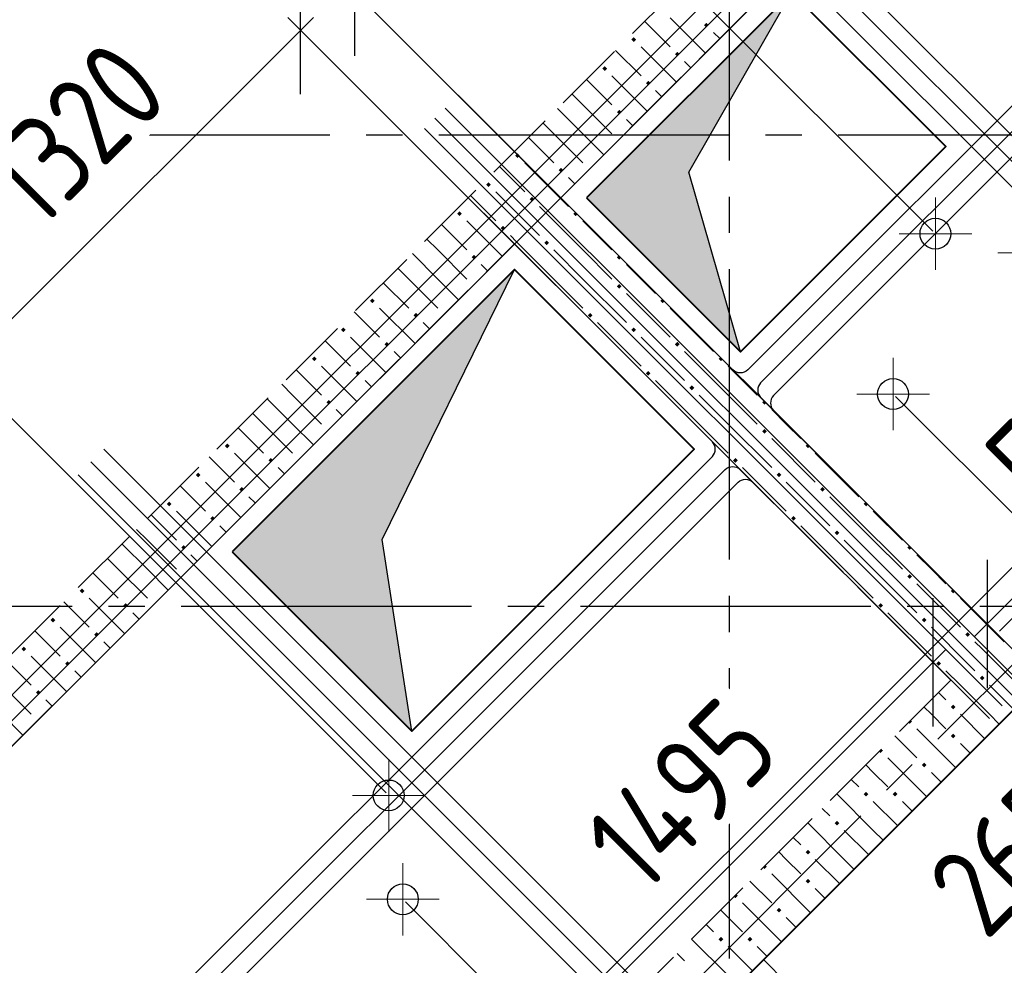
# Model space of a CAD drawing. Header units: millimetres. Extents: x 40580 to 1168286, y -220995 to 81020.
# Tile 149 of 194: x 463864 to 466577, y -115087 to -112480. Entities that reach past the tile are written whole.
import ezdxf

# ---------------------------------------------------------------- set-up
doc = ezdxf.new("R2010")
doc.units = ezdxf.units.MM
for name, pattern in [('______2', [270, 200, -70]), ('______5', [1100, 800, -100, 100, -100]), ('CENTER', [2, 1.25, -0.25, 0.25, -0.25])]:
    doc.linetypes.add(name, pattern=pattern)
doc.layers.add('ЖБ Стена верхний уровень', color=7, linetype='______2', true_color=0x656565)
for name, color, linetype, lineweight in [('Обрамление проемов стержнями', 7, 'Continuous', 25), ('ОСИ', 7, 'CENTER', 15), ('Основная', 7, 'Continuous', 40), ('Позиционная метка линия выноска', 7, 'Continuous', 13), ('Примечания', 7, 'Continuous', 13), ('Размерная линия_ общее', 7, 'Continuous', 25)]:
    doc.layers.add(name, color=color, linetype=linetype, lineweight=lineweight)
doc.layers.add('Тонкие', color=7, linetype='Continuous')
doc.layers.add('ФВ-2', color=7, linetype='Continuous')
doc.styles.add('GOST 2.304-81', font='txt')
doc.dimstyles.new('СПДС', dxfattribs={"dimscale": 125, "dimtxt": 250, "dimasz": 250, "dimexe": 50, "dimexo": 10, "dimgap": 100, "dimtad": 1, "dimdec": 0, "dimtxsty": 'GOST 2.304-81', "dimblk": 'OBLIQUE', "dimcen": 250, "dimdle": 50, "dimadec": 0, "dimazin": 2, "dimtfac": 0.75, "dimtdec": 0, "dimtmove": 1, "dimatfit": 3, "dimfxl": 1, "dimtfill": 1, "dimtolj": 1, "dimarcsym": 1})

# ---------------------------------------------------------------- blocks, each defined once
blk = doc.blocks.new('_OBLIQUE')
at = {"color": 0, "linetype": 'ByBlock'}
blk.add_line((-0.5, -0.5), (0.5, 0.5), dxfattribs=at)
blk = doc.blocks.new('*D17464')
at = {"layer": 'Defpoints', "color": 0}
for p in [(464919.6, -114905.3), (464530.7, -115294.2), (465323.3, -115309)]:
    blk.add_point(p, dxfattribs=at)
at = {"layer": 'Тонкие', "color": 0, "lineweight": -2}
for p, q in [((464926.7, -114912.4), (465358.7, -115344.4)), ((464899, -115733.3), (465358.7, -115273.7)), ((464537.8, -115301.3), (464969.7, -115733.3))]:
    blk.add_line(p, q, dxfattribs=at)
at = {"layer": 'Тонкие', "color": 0, "lineweight": -2, "xscale": 250, "yscale": 250, "zscale": 250}
for p, rotation in [((465323.3, -115309), 44.99999999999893), ((464934.4, -115697.9), 224.9999999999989)]:
    blk.add_blockref('_OBLIQUE', p, dxfattribs=dict(at, rotation=rotation))
at = {"layer": 'Тонкие', "color": 0, "insert": (464966.1, -115340.7), "char_height": 250, "attachment_point": 5, "rotation": 45, "style": 'GOST 2.304-81', "bg_fill": 3, "box_fill_scale": 1.1, "bg_fill_color": 256, "bg_fill_true_color": 13158600, "bg_fill_transparency": 0}
blk.add_mtext('\\A1;550', dxfattribs=at)
blk = doc.blocks.new('*D17465')
at = {"layer": 'Defpoints', "color": 0}
for p in [(466166.1, -114037.6), (466380.4, -114251.9), (464919.6, -114905.3)]:
    blk.add_point(p, dxfattribs=at)
at = {"layer": 'Тонкие', "color": 0, "lineweight": -2}
for p, q in [((466173.2, -114044.7), (466415.8, -114287.2)), ((465287.9, -115344.4), (466415.8, -114216.5)), ((464926.7, -114912.4), (465358.7, -115344.4))]:
    blk.add_line(p, q, dxfattribs=at)
at = {"layer": 'Тонкие', "color": 0, "lineweight": -2, "xscale": 250, "yscale": 250, "zscale": 250}
for p, rotation in [((466380.4, -114251.9), 44.99999999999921), ((465323.3, -115309), 224.9999999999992)]:
    blk.add_blockref('_OBLIQUE', p, dxfattribs=dict(at, rotation=rotation))
at = {"layer": 'Тонкие', "color": 0, "insert": (465687.6, -114616.2), "char_height": 250, "attachment_point": 5, "rotation": 45, "style": 'GOST 2.304-81', "bg_fill": 3, "box_fill_scale": 1.1, "bg_fill_color": 256, "bg_fill_true_color": 13158600, "bg_fill_transparency": 0}
blk.add_mtext('\\A1;1495', dxfattribs=at)
blk = doc.blocks.new('*D17467')
at = {"layer": 'Defpoints', "color": 0}
for p in [(463704.5, -113442.7), (464880.7, -114618.9), (463982.7, -115517)]:
    blk.add_point(p, dxfattribs=at)
at = {"layer": 'Тонкие', "color": 0, "lineweight": -2}
for p, q in [((462771.1, -114376.1), (463739.8, -113407.3)), ((464873.6, -114611.8), (463669.1, -113407.3)), ((463975.7, -115510), (462771.1, -114305.4))]:
    blk.add_line(p, q, dxfattribs=at)
at = {"layer": 'Тонкие', "color": 0, "lineweight": -2, "xscale": 250, "yscale": 250, "zscale": 250}
for p, rotation in [((463704.5, -113442.7), 45.00000000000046), ((462806.4, -114340.7), 225.0000000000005)]:
    blk.add_blockref('_OBLIQUE', p, dxfattribs=dict(at, rotation=rotation))
at = {"layer": 'Тонкие', "color": 0, "insert": (463114.3, -113701), "char_height": 250, "attachment_point": 5, "rotation": 45, "style": 'GOST 2.304-81', "bg_fill": 3, "box_fill_scale": 1.1, "bg_fill_color": 256, "bg_fill_true_color": 13158600, "bg_fill_transparency": 0}
blk.add_mtext('\\A1;1270', dxfattribs=at)
blk = doc.blocks.new('*D17468')
at = {"layer": 'Defpoints', "color": 0}
for p in [(464637.9, -112509.3), (465688.3, -113559.7), (464880.7, -114618.9)]:
    blk.add_point(p, dxfattribs=at)
at = {"layer": 'Тонкие', "color": 0, "lineweight": -2}
for p, q in [((463669.1, -113478), (464673.2, -112474)), ((465681.2, -113552.7), (464602.5, -112474)), ((464873.6, -114611.8), (463669.1, -113407.3))]:
    blk.add_line(p, q, dxfattribs=at)
at = {"layer": 'Тонкие', "color": 0, "lineweight": -2, "xscale": 250, "yscale": 250, "zscale": 250}
for p, rotation in [((464637.9, -112509.3), 44.9999999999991), ((463704.5, -113442.7), 224.9999999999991)]:
    blk.add_blockref('_OBLIQUE', p, dxfattribs=dict(at, rotation=rotation))
at = {"layer": 'Тонкие', "color": 0, "insert": (464013.9, -112794), "char_height": 250, "attachment_point": 5, "rotation": 45, "style": 'GOST 2.304-81', "bg_fill": 3, "box_fill_scale": 1.1, "bg_fill_color": 256, "bg_fill_true_color": 13158600, "bg_fill_transparency": 0}
blk.add_mtext('\\A1;1320', dxfattribs=at)
blk = doc.blocks.new('*D17469')
at = {"layer": 'Defpoints', "color": 0}
for p in [(462756.9, -114390.2), (463822.4, -115455.7), (463982.7, -115517)]:
    blk.add_point(p, dxfattribs=at)
at = {"layer": 'Тонкие', "color": 0, "lineweight": -2}
for p, q in [((462841.8, -114305.4), (462721.6, -114425.6)), ((463975.7, -115510), (462771.1, -114305.4)), ((463815.3, -115448.6), (462721.6, -114354.9)), ((462756.9, -114390.2), (462160.1, -114987.1))]:
    blk.add_line(p, q, dxfattribs=at)
at = {"layer": 'Тонкие', "color": 0, "lineweight": -2, "xscale": 250, "yscale": 250, "zscale": 250}
for p, rotation in [((462806.4, -114340.7), 225.0000000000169), ((462756.9, -114390.2), 45.00000000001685)]:
    blk.add_blockref('_OBLIQUE', p, dxfattribs=dict(at, rotation=rotation))
at = {"layer": 'Тонкие', "color": 0, "insert": (462177.8, -114651.2), "char_height": 250, "attachment_point": 5, "rotation": 45, "style": 'GOST 2.304-81', "bg_fill": 3, "box_fill_scale": 1.1, "bg_fill_color": 256, "bg_fill_true_color": 13158600, "bg_fill_transparency": 0}
blk.add_mtext('\\A1;70', dxfattribs=at)
blk = doc.blocks.new('*D17472')
at = {"layer": 'Defpoints', "color": 0}
for p in [(463346.3, -114979.6), (463982.7, -115517), (463028.2, -116471.6)]:
    blk.add_point(p, dxfattribs=at)
at = {"layer": 'Тонкие', "color": 0, "lineweight": -2}
for p, q in [((463339.2, -114986.7), (462405.9, -115920)), ((463975.7, -115524.1), (462992.9, -116506.9)), ((462405.9, -115849.3), (463063.6, -116506.9))]:
    blk.add_line(p, q, dxfattribs=at)
at = {"layer": 'Тонкие', "color": 0, "lineweight": -2, "xscale": 250, "yscale": 250, "zscale": 250}
for p, rotation in [((462441.3, -115884.6), 135.0000000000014), ((463028.2, -116471.6), 315.0000000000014)]:
    blk.add_blockref('_OBLIQUE', p, dxfattribs=dict(at, rotation=rotation))
at = {"layer": 'Тонкие', "color": 0, "insert": (462886.9, -116004.7), "char_height": 250, "attachment_point": 5, "rotation": 315, "style": 'GOST 2.304-81', "bg_fill": 3, "box_fill_scale": 1.1, "bg_fill_color": 256, "bg_fill_true_color": 13158600, "bg_fill_transparency": 0}
blk.add_mtext('\\A1;830', dxfattribs=at)
blk = doc.blocks.new('*D17473')
at = {"layer": 'Defpoints', "color": 0}
for p in [(466270.2, -113512.3), (466272.2, -113889.1), (466529.2, -114146.1)]:
    blk.add_point(p, dxfattribs=at)
at = {"layer": 'Тонкие', "color": 0, "lineweight": -2}
for p, q in [((466277.3, -113519.4), (466751.9, -113994)), ((466279.2, -113896.1), (466564.5, -114181.4)), ((466751.9, -113923.3), (466493.8, -114181.4)), ((467007.1, -114705.3), (466622.9, -114052.4)), ((466513.7, -115198.8), (467007.1, -114705.3))]:
    blk.add_line(p, q, dxfattribs=at)
at = {"layer": 'Тонкие', "color": 0, "lineweight": -2, "xscale": 250, "yscale": 250, "zscale": 250}
for p, rotation in [((466716.6, -113958.7), 45.00000000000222), ((466529.2, -114146.1), 225.0000000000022)]:
    blk.add_blockref('_OBLIQUE', p, dxfattribs=dict(at, rotation=rotation))
at = {"layer": 'Тонкие', "color": 0, "insert": (466590.8, -114782.4), "char_height": 250, "attachment_point": 5, "rotation": 45, "style": 'GOST 2.304-81', "bg_fill": 3, "box_fill_scale": 1.1, "bg_fill_color": 256, "bg_fill_true_color": 13158600, "bg_fill_transparency": 0}
blk.add_mtext('\\A1;265', dxfattribs=at)
blk = doc.blocks.new('*D17474')
at = {"layer": 'Defpoints', "color": 0}
for p in [(466659.1, -113123.4), (466270.2, -113512.3), (466716.6, -113958.7)]:
    blk.add_point(p, dxfattribs=at)
at = {"layer": 'Тонкие', "color": 0, "lineweight": -2}
for p, q in [((466666.2, -113130.5), (467140.8, -113605.1)), ((466277.3, -113519.4), (466751.9, -113994)), ((467140.8, -113534.4), (466681.2, -113994))]:
    blk.add_line(p, q, dxfattribs=at)
at = {"layer": 'Тонкие', "color": 0, "lineweight": -2, "xscale": 250, "yscale": 250, "zscale": 250}
for p, rotation in [((467105.5, -113569.8), 45), ((466716.6, -113958.7), 225)]:
    blk.add_blockref('_OBLIQUE', p, dxfattribs=dict(at, rotation=rotation))
at = {"layer": 'Тонкие', "color": 0, "insert": (466748.3, -113601.5), "char_height": 250, "attachment_point": 5, "rotation": 45, "style": 'GOST 2.304-81', "bg_fill": 3, "box_fill_scale": 1.1, "bg_fill_color": 256, "bg_fill_true_color": 13158600, "bg_fill_transparency": 0}
blk.add_mtext('\\A1;550', dxfattribs=at)
blk = doc.blocks.new('*D17476')
at = {"layer": 'Defpoints', "color": 0}
for p in [(465889.8, -111300.6), (467015.2, -112425.9), (466881.8, -112575.5)]:
    blk.add_point(p, dxfattribs=at)
at = {"layer": 'Тонкие', "color": 0, "lineweight": -2}
for p, q in [((465889.8, -111300.6), (466556.7, -110633.6)), ((465713, -111477.4), (465925.2, -111265.2)), ((467008.1, -112418.8), (465854.5, -111265.2)), ((466874.7, -112568.4), (465713, -111406.7))]:
    blk.add_line(p, q, dxfattribs=at)
at = {"layer": 'Тонкие', "color": 0, "lineweight": -2, "xscale": 250, "yscale": 250, "zscale": 250}
for p, rotation in [((465889.8, -111300.6), 45.0000000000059), ((465748.4, -111442), 225.0000000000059)]:
    blk.add_blockref('_OBLIQUE', p, dxfattribs=dict(at, rotation=rotation))
at = {"layer": 'Тонкие', "color": 0, "insert": (466147.7, -110710.8), "char_height": 250, "attachment_point": 5, "rotation": 45, "style": 'GOST 2.304-81', "bg_fill": 3, "box_fill_scale": 1.1, "bg_fill_color": 256, "bg_fill_true_color": 13158600, "bg_fill_transparency": 0}
blk.add_mtext('\\A1;200', dxfattribs=at)
blk = doc.blocks.new('*D17477')
at = {"layer": 'Defpoints', "color": 0}
for p in [(465748.4, -111442), (466881.8, -112575.5), (466386.9, -113070.4)]:
    blk.add_point(p, dxfattribs=at)
at = {"layer": 'Тонкие', "color": 0, "lineweight": -2}
for p, q in [((465218.1, -111972.3), (465783.7, -111406.7)), ((466874.7, -112568.4), (465713, -111406.7)), ((466379.8, -113063.3), (465218.1, -111901.6))]:
    blk.add_line(p, q, dxfattribs=at)
at = {"layer": 'Тонкие', "color": 0, "lineweight": -2, "xscale": 250, "yscale": 250, "zscale": 250}
for p, rotation in [((465748.4, -111442), 44.99999999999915), ((465253.4, -111937), 224.9999999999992)]:
    blk.add_blockref('_OBLIQUE', p, dxfattribs=dict(at, rotation=rotation))
at = {"layer": 'Тонкие', "color": 0, "insert": (465341.8, -111530.4), "char_height": 250, "attachment_point": 5, "rotation": 45, "style": 'GOST 2.304-81', "bg_fill": 3, "box_fill_scale": 1.1, "bg_fill_color": 256, "bg_fill_true_color": 13158600, "bg_fill_transparency": 0}
blk.add_mtext('\\A1;700', dxfattribs=at)
blk = doc.blocks.new('*D17478')
at = {"layer": 'Defpoints', "color": 0}
for p in [(464786.7, -112403.6), (466386.9, -113070.4), (465829.8, -113446.7)]:
    blk.add_point(p, dxfattribs=at)
at = {"layer": 'Тонкие', "color": 0, "lineweight": -2}
for p, q in [((465288.8, -111901.6), (464751.4, -112439)), ((466379.8, -113063.3), (465218.1, -111901.6)), ((465822.7, -113439.6), (464751.4, -112368.3))]:
    blk.add_line(p, q, dxfattribs=at)
at = {"layer": 'Тонкие', "color": 0, "lineweight": -2, "xscale": 250, "yscale": 250, "zscale": 250}
for p, rotation in [((465253.4, -111937), 45.0000000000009), ((464786.7, -112403.6), 225.0000000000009)]:
    blk.add_blockref('_OBLIQUE', p, dxfattribs=dict(at, rotation=rotation))
at = {"layer": 'Тонкие', "color": 0, "insert": (464855.9, -112006.1), "char_height": 250, "attachment_point": 5, "rotation": 45, "style": 'GOST 2.304-81', "bg_fill": 3, "box_fill_scale": 1.1, "bg_fill_color": 256, "bg_fill_true_color": 13158600, "bg_fill_transparency": 0}
blk.add_mtext('\\A1;660', dxfattribs=at)
blk = doc.blocks.new('*D17481')
at = {"layer": 'Defpoints', "color": 0}
for p in [(466457.6, -111868.3), (467355, -112102.2), (466881.8, -112575.5)]:
    blk.add_point(p, dxfattribs=at)
at = {"layer": 'Тонкие', "color": 0, "lineweight": -2}
for p, q in [((466464.7, -111861.2), (466824.7, -111501.2)), ((466754, -111501.2), (467390.4, -112137.6)), ((466888.9, -112568.4), (467390.4, -112066.9))]:
    blk.add_line(p, q, dxfattribs=at)
at = {"layer": 'Тонкие', "color": 0, "lineweight": -2, "xscale": 250, "yscale": 250, "zscale": 250}
for p, rotation in [((466789.3, -111536.6), 135.0000000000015), ((467355, -112102.2), 315.0000000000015)]:
    blk.add_blockref('_OBLIQUE', p, dxfattribs=dict(at, rotation=rotation))
at = {"layer": 'Тонкие', "color": 0, "insert": (467250.2, -111679.3), "char_height": 250, "attachment_point": 5, "rotation": 315, "style": 'GOST 2.304-81', "bg_fill": 3, "box_fill_scale": 1.1, "bg_fill_color": 256, "bg_fill_true_color": 13158600, "bg_fill_transparency": 0}
blk.add_mtext('\\A1;800', dxfattribs=at)

msp = doc.modelspace()

# ---------------------------------------------------------------- hatches: boundary and pattern name
at = {"layer": 'ЖБ Стена верхний уровень', "linetype": 'Continuous', "lineweight": -3, "transparency": 33554687}
for points in [[(465749.3, -112495.3), (465755.8, -112488.8), (465762.3, -112495.3), (465755.8, -112501.8)], [(465829.3, -112495.3), (465835.8, -112488.8), (465836.4, -112489.5), (465829.9, -112496)], [(465549.3, -112535.3), (465555.8, -112528.8), (465562.3, -112535.3), (465555.8, -112541.8)], [(465669.3, -112575.3), (465675.8, -112568.8), (465682.3, -112575.3), (465675.8, -112581.8)], [(465469.3, -112615.3), (465475.8, -112608.8), (465482.3, -112615.3), (465475.8, -112621.8)], [(465589.3, -112655.3), (465595.8, -112648.8), (465602.3, -112655.3), (465595.8, -112661.8)], [(465509.3, -112735.3), (465515.8, -112728.8), (465522.3, -112735.3), (465515.8, -112741.8)], [(465509.3, -112815.3), (465515.8, -112808.8), (465516.4, -112809.5), (465509.9, -112816)], [(465229.3, -112855.3), (465235.8, -112848.8), (465242.3, -112855.3), (465235.8, -112861.8)], [(465349.3, -112895.3), (465355.8, -112888.8), (465362.3, -112895.3), (465355.8, -112901.8)], [(465429.3, -112895.3), (465435.8, -112888.8), (465436.4, -112889.5), (465429.9, -112896)], [(465149.3, -112935.3), (465155.8, -112928.8), (465162.3, -112935.3), (465155.8, -112941.8)], [(465269.3, -112975.3), (465275.8, -112968.8), (465282.3, -112975.3), (465275.8, -112981.8)], [(465069.3, -113015.3), (465075.8, -113008.8), (465082.3, -113015.3), (465075.8, -113021.8)], [(465389.3, -113015.3), (465393.9, -113010.8), (465400.4, -113017.3), (465395.8, -113021.8)], [(465189.3, -113055.3), (465195.8, -113048.8), (465202.3, -113055.3), (465195.8, -113061.8)], [(465309.3, -113095.3), (465315.8, -113088.8), (465322.3, -113095.3), (465315.8, -113101.8)], [(465109.3, -113135.3), (465115.8, -113128.8), (465122.3, -113135.3), (465115.8, -113141.8)], [(465509.3, -113135.3), (465513.9, -113130.8), (465520.3, -113137.2), (465515.8, -113141.8)], [(465109.3, -113215.3), (465115.8, -113208.8), (465116.4, -113209.5), (465109.9, -113216)], [(465509.3, -113215.3), (465515.8, -113208.8), (465522.3, -113215.3), (465515.8, -113221.8)], [(464829.3, -113255.3), (464835.8, -113248.8), (464842.3, -113255.3), (464835.8, -113261.8)], [(465629.3, -113255.3), (465633.8, -113250.7), (465640.3, -113257.2), (465635.8, -113261.8)], [(464949.3, -113295.3), (464955.8, -113288.8), (464962.3, -113295.3), (464955.8, -113301.8)], [(465029.3, -113295.3), (465035.8, -113288.8), (465036.4, -113289.5), (465029.9, -113296)], [(465429.3, -113295.3), (465435.8, -113288.8), (465442.3, -113295.3), (465435.8, -113301.8)], [(464749.3, -113335.3), (464755.8, -113328.8), (464762.3, -113335.3), (464755.8, -113341.8)], [(465549.3, -113335.3), (465555.8, -113328.8), (465562.3, -113335.3), (465555.8, -113341.8)], [(464869.3, -113375.3), (464875.8, -113368.8), (464882.3, -113375.3), (464875.8, -113381.8)], [(465669.3, -113375.3), (465675.8, -113368.8), (465682.3, -113375.3), (465675.8, -113381.8)], [(464669.3, -113415.3), (464675.8, -113408.8), (464682.3, -113415.3), (464675.8, -113421.8)], [(465789.3, -113415.3), (465793.9, -113410.8), (465800.4, -113417.3), (465795.8, -113421.8)], [(464789.3, -113455.3), (464795.8, -113448.8), (464802.3, -113455.3), (464795.8, -113461.8)], [(465589.3, -113455.3), (465595.8, -113448.8), (465602.3, -113455.3), (465595.8, -113461.8)], [(465709.3, -113495.3), (465715.8, -113488.8), (465722.3, -113495.3), (465715.8, -113501.8)], [(464709.3, -113535.3), (464715.8, -113528.8), (464722.3, -113535.3), (464715.8, -113541.8)], [(465909.3, -113535.3), (465913.9, -113530.8), (465920.3, -113537.3), (465915.8, -113541.8)], [(464709.3, -113615.3), (464715.8, -113608.8), (464716.4, -113609.5), (464709.9, -113616)], [(465909.3, -113615.3), (465915.8, -113608.8), (465922.3, -113615.3), (465915.8, -113621.8)], [(464429.3, -113655.3), (464435.8, -113648.8), (464442.3, -113655.3), (464435.8, -113661.8)], [(466029.3, -113655.3), (466033.8, -113650.8), (466040.3, -113657.2), (466035.8, -113661.8)], [(464549.3, -113695.3), (464555.8, -113688.8), (464562.3, -113695.3), (464555.8, -113701.8)], [(464629.3, -113695.3), (464635.8, -113688.8), (464636.4, -113689.5), (464629.9, -113696)], [(465829.3, -113695.3), (465835.8, -113688.8), (465842.3, -113695.3), (465835.8, -113701.8)], [(464349.3, -113735.3), (464355.8, -113728.8), (464362.3, -113735.3), (464355.8, -113741.8)], [(465949.3, -113735.3), (465955.8, -113728.8), (465962.3, -113735.3), (465955.8, -113741.8)], [(464469.3, -113775.3), (464475.8, -113768.8), (464482.3, -113775.3), (464475.8, -113781.8)], [(466069.3, -113775.3), (466075.8, -113768.8), (466082.3, -113775.3), (466075.8, -113781.8)], [(464269.3, -113815.3), (464275.8, -113808.8), (464282.3, -113815.3), (464275.8, -113821.8)], [(466189.3, -113815.3), (466193.8, -113810.8), (466200.4, -113817.3), (466195.8, -113821.8)], [(464389.3, -113855.3), (464395.8, -113848.8), (464402.3, -113855.3), (464395.8, -113861.8)], [(465989.3, -113855.3), (465995.8, -113848.8), (466002.3, -113855.3), (465995.8, -113861.8)], [(466109.3, -113895.3), (466115.8, -113888.8), (466122.3, -113895.3), (466115.8, -113901.8)], [(464309.3, -113935.3), (464315.8, -113928.8), (464322.3, -113935.3), (464315.8, -113941.8)], [(466309.3, -113935.3), (466313.8, -113930.8), (466320.3, -113937.3), (466315.8, -113941.8)], [(464309.3, -114015.3), (464315.8, -114008.8), (464316.4, -114009.5), (464309.9, -114016)], [(466309.3, -114015.3), (466315.8, -114008.8), (466322.3, -114015.3), (466315.8, -114021.8)], [(464029.3, -114055.3), (464035.8, -114048.8), (464042.3, -114055.3), (464035.8, -114061.8)], [(466429.3, -114055.3), (466433.8, -114050.8), (466440.3, -114057.2), (466435.8, -114061.8)], [(464149.3, -114095.3), (464155.8, -114088.8), (464162.3, -114095.3), (464155.8, -114101.8)], [(464229.3, -114095.3), (464235.8, -114088.8), (464236.4, -114089.5), (464229.9, -114096)], [(466229.3, -114095.3), (466235.8, -114088.8), (466242.3, -114095.3), (466235.8, -114101.8)], [(463949.3, -114135.3), (463955.8, -114128.8), (463962.3, -114135.3), (463955.8, -114141.8)], [(466349.3, -114135.3), (466355.8, -114128.8), (466362.3, -114135.3), (466355.8, -114141.8)], [(464069.3, -114175.3), (464075.8, -114168.8), (464082.3, -114175.3), (464075.8, -114181.8)], [(466469.3, -114175.3), (466475.8, -114168.8), (466482.3, -114175.3), (466475.8, -114181.8)], [(463869.3, -114215.3), (463875.8, -114208.8), (463882.3, -114215.3), (463875.8, -114221.8)], [(463989.3, -114255.3), (463995.8, -114248.8), (464002.3, -114255.3), (463995.8, -114261.8)], [(466389.3, -114255.3), (466395.8, -114248.8), (466402.3, -114255.3), (466395.8, -114261.8)], [(466509.3, -114295.3), (466515.8, -114288.8), (466522.3, -114295.3), (466515.8, -114301.8)], [(463909.3, -114335.3), (463915.8, -114328.8), (463922.3, -114335.3), (463915.8, -114341.8)], [(466429.3, -114375.3), (466435.8, -114368.8), (466442.3, -114375.3), (466435.8, -114381.8)], [(463909.3, -114415.3), (463915.8, -114408.8), (463916.4, -114409.5), (463909.9, -114416)], [(466318.5, -114411.6), (466322.3, -114415.3), (466315.8, -114421.8), (466312, -114418.1)], [(466429.3, -114455.3), (466435.8, -114448.8), (466442.3, -114455.3), (466435.8, -114461.8)], [(466238.5, -114491.6), (466242.3, -114495.3), (466235.8, -114501.8), (466232, -114498.1)], [(466349.3, -114535.3), (466355.8, -114528.8), (466362.3, -114535.3), (466355.8, -114541.8)], [(466189.3, -114615.3), (466195.8, -114608.8), (466202.3, -114615.3), (466195.8, -114621.8)], [(466269.3, -114615.3), (466275.8, -114608.8), (466282.3, -114615.3), (466275.8, -114621.8)], [(466109.3, -114695.3), (466115.8, -114688.8), (466122.3, -114695.3), (466115.8, -114701.8)], [(466029.3, -114775.3), (466035.8, -114768.8), (466042.3, -114775.3), (466035.8, -114781.8)], [(465918.5, -114811.6), (465922.3, -114815.3), (465915.8, -114821.8), (465912, -114818.1)], [(466029.3, -114855.3), (466035.8, -114848.8), (466042.3, -114855.3), (466035.8, -114861.8)], [(465838.5, -114891.6), (465842.3, -114895.3), (465835.8, -114901.8), (465832, -114898.1)], [(465949.3, -114935.3), (465955.8, -114928.8), (465962.3, -114935.3), (465955.8, -114941.8)], [(465789.3, -115015.3), (465795.8, -115008.8), (465802.3, -115015.3), (465795.8, -115021.8)], [(465869.3, -115015.3), (465875.8, -115008.8), (465882.3, -115015.3), (465875.8, -115021.8)]]:
    msp.add_hatch(color=7, dxfattribs=at).paths.add_polyline_path(points, flags=16)

# ---------------------------------------------------------------- linework, layer by layer
at = {"layer": 'ЖБ Стена верхний уровень', "color": 251, "linetype": '______2', "lineweight": -3, "true_color": 0x656565, "transparency": 33554687}
for p, q in [((466457.6, -111613.7), (463219, -114852.3)), ((465354.5, -112971.4), (466457.6, -111868.3)), ((466556.6, -114173.5), (465354.5, -112971.4)), ((467659.7, -113070.4), (466556.6, -114173.5)), ((463240.2, -115085.6), (465227.2, -113098.7)), ((465227.2, -113098.7), (466429.3, -114300.8)), ((465913.1, -115071.5), (467786.9, -113197.7)), ((466429.3, -114300.8), (464548.4, -116181.7)), ((467695, -116853.4), (465913.1, -115071.5))]:
    msp.add_line(p, q, dxfattribs=at)
at = {"layer": 'ЖБ Стена верхний уровень', "color": 9, "linetype": 'Continuous', "lineweight": -3, "true_color": 0xc7c7c7, "transparency": 33554687}
for p, q in [((465585.9, -112485.4), (465655.8, -112555.3)), ((465655.8, -112475.3), (465753.2, -112572.7)), ((465793.2, -112532.7), (465775.8, -112515.3)), ((465505.9, -112565.4), (465575.8, -112635.3)), ((465575.8, -112555.3), (465673.2, -112652.7)), ((465713.2, -112612.7), (465695.8, -112595.3)), ((465425.9, -112645.4), (465495.8, -112715.3)), ((465495.8, -112635.3), (465593.2, -112732.7)), ((465633.2, -112692.7), (465615.8, -112675.3)), ((465415.8, -112715.3), (465385.9, -112685.4)), ((465345.9, -112725.4), (465415.8, -112795.3)), ((465415.8, -112715.3), (465495.8, -112795.3)), ((465553.2, -112772.7), (465535.8, -112755.3)), ((465335.8, -112795.3), (465305.9, -112765.4)), ((465265.9, -112805.4), (465335.8, -112875.3)), ((465335.8, -112795.3), (465415.8, -112875.3)), ((465415.8, -112795.3), (465473.2, -112852.7)), ((465185.9, -112885.4), (465255.8, -112955.3)), ((465255.8, -112875.3), (465353.2, -112972.7)), ((465393.2, -112932.7), (465375.8, -112915.3)), ((465105.9, -112965.4), (465175.8, -113035.3)), ((465175.8, -112955.3), (465273.2, -113052.7)), ((465353.2, -112972.7), (465375.8, -112995.3)), ((465313.2, -113012.7), (465295.8, -112995.3)), ((465415.8, -113115.3), (465313.2, -113012.7)), ((465025.9, -113045.4), (465095.8, -113115.3)), ((465095.8, -113035.3), (465193.2, -113132.7)), ((465273.2, -113052.7), (465295.8, -113075.3)), ((465415.8, -113035.3), (465495.8, -113115.3)), ((465233.2, -113092.7), (465215.8, -113075.3)), ((465015.8, -113115.3), (464985.9, -113085.4)), ((465335.8, -113195.3), (465233.2, -113092.7)), ((464945.9, -113125.4), (465015.8, -113195.3)), ((465015.8, -113115.3), (465095.8, -113195.3)), ((465335.8, -113115.3), (465415.8, -113195.3)), ((465415.8, -113115.3), (465495.8, -113195.3)), ((464935.8, -113195.3), (464905.9, -113165.4)), ((465153.2, -113172.7), (465135.8, -113155.3)), ((465575.8, -113195.3), (465535.8, -113155.3)), ((464865.9, -113205.4), (464935.8, -113275.3)), ((464935.8, -113195.3), (465015.8, -113275.3)), ((465015.8, -113195.3), (465073.2, -113252.7)), ((465335.8, -113195.3), (465415.8, -113275.3)), ((465415.8, -113195.3), (465535.8, -113315.3)), ((465615.8, -113235.3), (465575.8, -113195.3)), ((465535.8, -113235.3), (465655.8, -113355.3)), ((464785.9, -113285.4), (464855.8, -113355.3)), ((464855.8, -113275.3), (464953.2, -113372.7)), ((465655.8, -113275.3), (465775.8, -113395.3)), ((464993.2, -113332.7), (464975.8, -113315.3)), ((465455.8, -113315.3), (465575.8, -113435.3)), ((464775.8, -113355.3), (464873.2, -113452.7)), ((465575.8, -113355.3), (465695.8, -113475.3)), ((464705.9, -113365.4), (464775.8, -113435.3)), ((464913.2, -113412.7), (464895.8, -113395.3)), ((465815.8, -113515.3), (465695.8, -113395.3)), ((464695.8, -113435.3), (464793.2, -113532.7)), ((465815.8, -113435.3), (465895.8, -113515.3)), ((464625.9, -113445.4), (464695.8, -113515.3)), ((464615.8, -113515.3), (464585.9, -113485.4)), ((464833.2, -113492.7), (464815.8, -113475.3)), ((465735.8, -113595.3), (465615.8, -113475.3)), ((464615.8, -113515.3), (464695.8, -113595.3)), ((465735.8, -113515.3), (465815.8, -113595.3)), ((465815.8, -113515.3), (465895.8, -113595.3)), ((464545.9, -113525.4), (464615.8, -113595.3)), ((464535.8, -113595.3), (464505.9, -113565.4)), ((464753.2, -113572.7), (464735.8, -113555.3)), ((465975.8, -113595.3), (465935.8, -113555.3)), ((464535.8, -113595.3), (464615.8, -113675.3)), ((464615.8, -113595.3), (464673.2, -113652.7)), ((465735.8, -113595.3), (465815.8, -113675.3)), ((465815.8, -113595.3), (465935.8, -113715.3)), ((466015.8, -113635.3), (465975.8, -113595.3)), ((464465.9, -113605.4), (464535.8, -113675.3)), ((465935.8, -113635.3), (466055.8, -113755.3)), ((464455.8, -113675.3), (464553.2, -113772.7)), ((466055.8, -113675.3), (466175.8, -113795.3)), ((464385.9, -113685.4), (464455.8, -113755.3)), ((464593.2, -113732.7), (464575.8, -113715.3)), ((465855.8, -113715.3), (465975.8, -113835.3)), ((464375.8, -113755.3), (464473.2, -113852.7)), ((465975.8, -113755.3), (466095.8, -113875.3)), ((464305.9, -113765.4), (464375.8, -113835.3)), ((464513.2, -113812.7), (464495.8, -113795.3)), ((466215.8, -113915.3), (466095.8, -113795.3)), ((464295.8, -113835.3), (464393.2, -113932.7)), ((466215.8, -113835.3), (466295.8, -113915.3)), ((464225.9, -113845.4), (464295.8, -113915.3)), ((464215.8, -113915.3), (464185.9, -113885.4)), ((464433.2, -113892.7), (464415.8, -113875.3)), ((466135.8, -113995.3), (466015.8, -113875.3)), ((464145.9, -113925.4), (464215.8, -113995.3)), ((464215.8, -113915.3), (464295.8, -113995.3)), ((466135.8, -113915.3), (466215.8, -113995.3)), ((466215.8, -113915.3), (466295.8, -113995.3)), ((464135.8, -113995.3), (464105.9, -113965.4)), ((464353.2, -113972.7), (464335.8, -113955.3)), ((466375.8, -113995.3), (466335.8, -113955.3)), ((464065.9, -114005.4), (464135.8, -114075.3)), ((464135.8, -113995.3), (464215.8, -114075.3)), ((464215.8, -113995.3), (464273.2, -114052.7)), ((466135.8, -113995.3), (466215.8, -114075.3)), ((466215.8, -113995.3), (466335.8, -114115.3)), ((466415.8, -114035.3), (466375.8, -113995.3)), ((466335.8, -114035.3), (466455.8, -114155.3)), ((463985.9, -114085.4), (464055.8, -114155.3)), ((464055.8, -114075.3), (464153.2, -114172.7)), ((466455.8, -114075.3), (466555.2, -114174.8)), ((464193.2, -114132.7), (464175.8, -114115.3)), ((466255.8, -114115.3), (466375.8, -114235.3)), ((463905.9, -114165.4), (463975.8, -114235.3)), ((463975.8, -114155.3), (464073.2, -114252.7)), ((466375.8, -114155.3), (466475.2, -114254.8)), ((464113.2, -114212.7), (464095.8, -114195.3)), ((466515.2, -114214.8), (466495.8, -114195.3)), ((466555.2, -114174.8), (466575.8, -114195.3)), ((466615.8, -114315.3), (466515.3, -114214.8)), ((463825.9, -114245.4), (463895.8, -114315.3)), ((463895.8, -114235.3), (463993.2, -114332.7)), ((464033.2, -114292.7), (464015.8, -114275.3)), ((466435.2, -114294.8), (466415.8, -114275.3)), ((466475.3, -114254.8), (466495.8, -114275.3)), ((466535.8, -114395.3), (466435.3, -114294.8)), ((463815.8, -114315.3), (463895.8, -114395.3)), ((466535.8, -114315.3), (466602.5, -114382.1)), ((463953.2, -114372.7), (463935.8, -114355.3)), ((466395.3, -114334.8), (466415.8, -114355.3)), ((466375.8, -114395.3), (466355.2, -114374.8)), ((463815.8, -114395.3), (463873.2, -114452.7)), ((466415.8, -114435.3), (466375.8, -114395.3)), ((466455.8, -114395.3), (466522.5, -114462.1)), ((466535.8, -114395.3), (466562.5, -114422.1)), ((466335.8, -114435.3), (466442.5, -114542.1)), ((466275.2, -114454.8), (466335.8, -114515.3)), ((466455.8, -114475.3), (466482.5, -114502.1)), ((466255.8, -114515.3), (466362.5, -114622.1)), ((466215.8, -114555.3), (466195.3, -114534.8)), ((466155.2, -114574.8), (466175.8, -114595.3)), ((466255.8, -114595.3), (466215.8, -114555.3)), ((466375.8, -114555.3), (466402.5, -114582.1)), ((466215.8, -114715.3), (466115.3, -114614.8)), ((466075.3, -114654.8), (466095.8, -114675.3)), ((466215.8, -114635.3), (466282.5, -114702.1)), ((466295.8, -114635.3), (466322.5, -114662.1)), ((466135.8, -114795.3), (466035.3, -114694.8)), ((465995.3, -114734.8), (466015.8, -114755.3)), ((466135.8, -114715.3), (466202.5, -114782.1)), ((466215.8, -114715.3), (466242.5, -114742.1)), ((465975.8, -114795.3), (465955.2, -114774.8)), ((466015.8, -114835.3), (465975.8, -114795.3)), ((466055.8, -114795.3), (466122.5, -114862.1)), ((466135.8, -114795.3), (466162.5, -114822.1)), ((465935.8, -114835.3), (466042.5, -114942.1)), ((465875.2, -114854.8), (465935.8, -114915.3)), ((466055.8, -114875.3), (466082.5, -114902.1)), ((465855.8, -114915.3), (465962.5, -115022.1)), ((465815.8, -114955.3), (465795.3, -114934.8)), ((465855.8, -114995.3), (465815.8, -114955.3)), ((465975.8, -114955.3), (466002.5, -114982.1)), ((465755.2, -114974.8), (465775.8, -114995.3)), ((465815.8, -115115.3), (465715.3, -115014.8)), ((465815.8, -115035.3), (465882.5, -115102.1)), ((465895.8, -115035.3), (465922.5, -115062.1)), ((465675.3, -115054.8), (465695.8, -115075.3))]:
    msp.add_line(p, q, dxfattribs=at)
at = {"layer": 'ОСИ', "color": 8, "linetype": '______5', "lineweight": -3, "transparency": 33554687}
for p, q in [((465818.8, -87868.4), (465818.8, -121308.4)), ((464060.5, -116796.8), (472329.4, -108527.9)), ((473518.8, -112798.4), (458368.3, -112798.4)), ((471708.8, -114098.4), (458368.3, -114098.4)), ((471708.8, -114098.4), (458368.3, -114098.4))]:
    msp.add_line(p, q, dxfattribs=at)
at = {"layer": 'Основная', "transparency": 33554687}
msp.add_line((464548.4, -116436.2), (468359.7, -112624.9), dxfattribs=at)
at = {"layer": 'Позиционная метка линия выноска', "color": 251, "linetype": 'Continuous', "lineweight": 13, "true_color": 0x494949, "transparency": 33554687}
msp.add_lwpolyline([(464385.8, -116202.8), (468175.8, -112412.8), (470085, -114321.9), (472277.1, -112129.9), (467482.9, -107335.7)], dxfattribs=at)

# ---------------------------------------------------------------- next in the draw order: dimensions: what is measured, and where the dimension line sits
at = {"layer": 'Тонкие'}
for base, p1, p2, picture, middle in [((465889.8, -111300.6), (466881.8, -112575.5), (467015.2, -112425.9), '*D17476', (466368.1, -110931.2)), ((465323.3, -115309), (464530.7, -115294.2), (464919.6, -114905.3), '*D17464', (465128.8, -115503.5))]:
    dim = msp.add_linear_dim(base=base, p1=p1, p2=p2, angle=45, dimstyle='СПДС', override={"dimscale": 1}, dxfattribs=at)
    dim.commit()
    dim.dimension.update_dxf_attribs({"geometry": picture, "text_midpoint": middle, "dimtype": 160})

# ---------------------------------------------------------------- next in the draw order: dimensions: what is measured, and where the dimension line sits
dim = msp.add_linear_dim(base=(463704.5, -113442.7), p1=(463982.7, -115517), p2=(464880.7, -114618.9), angle=45, dimstyle='СПДС', override={"dimscale": 1}, dxfattribs=at)
dim.commit()
dim.dimension.update_dxf_attribs({"geometry": '*D17467', "text_midpoint": (463280.2, -113867), "dimtype": 160})
dim = msp.add_linear_dim(base=(466380.4, -114251.9), p1=(464919.6, -114905.3), p2=(466166.1, -114037.6), angle=45, dimstyle='СПДС', override={"dimscale": 1}, dxfattribs=at)
dim.commit()
dim.dimension.update_dxf_attribs({"geometry": '*D17465', "text_midpoint": (465687.6, -114616.2)})

# ---------------------------------------------------------------- next in the draw order: linework, layer by layer
msp.add_circle((464919.6, -114905.3), 42.5)
at = {"layer": 'Примечания', "color": 7, "linetype": 'Continuous', "lineweight": 13, "transparency": 33554687}
for p, q in [((464919.6, -115005.3), (464919.6, -114805.3)), ((465019.6, -114905.3), (464819.6, -114905.3))]:
    msp.add_line(p, q, dxfattribs=at)
at = {"layer": 'Размерная линия_ общее', "color": 7, "linetype": 'Continuous', "lineweight": 18, "transparency": 33554687}
for p, q in [((464919.6, -114980.3), (464919.6, -114830.3)), ((464994.6, -114905.3), (464844.6, -114905.3))]:
    msp.add_line(p, q, dxfattribs=at)

# ---------------------------------------------------------------- next in the draw order: dimensions: what is measured, and where the dimension line sits
at = {"layer": 'Тонкие'}
for base, p1, p2, angle, picture, middle in [((464637.9, -112509.3), (464880.7, -114618.9), (465688.3, -113559.7), 45, '*D17468', (464183.5, -112963.6)), ((466529.2, -114146.1), (466270.2, -113512.3), (466272.2, -113889.1), 225, '*D17473', (466936.4, -114776))]:
    dim = msp.add_linear_dim(base=base, p1=p1, p2=p2, angle=angle, dimstyle='СПДС', override={"dimscale": 1}, dxfattribs=at)
    dim.commit()
    dim.dimension.update_dxf_attribs({"geometry": picture, "text_midpoint": middle, "dimtype": 160})

# ---------------------------------------------------------------- next in the draw order: linework, layer by layer
msp.add_circle((464880.7, -114618.9), 42.5)
at = {"layer": 'Обрамление проемов стержнями', "color": 7, "linetype": 'Continuous', "lineweight": 25, "transparency": 33554687}
for p, q in [((464095.8, -113664.4), (465686.8, -115255.3)), ((464095.8, -113664.4), (465686.8, -115255.3)), ((464060.5, -113699.7), (465651.5, -115290.7)), ((464060.5, -113699.7), (465651.5, -115290.7)), ((464025.1, -113735.1), (465616.1, -115326.1)), ((464025.1, -113735.1), (465616.1, -115326.1))]:
    msp.add_line(p, q, dxfattribs=at)
at = {"layer": 'Примечания', "color": 7, "linetype": 'Continuous', "lineweight": 13, "transparency": 33554687}
for p, q in [((464880.7, -114718.9), (464880.7, -114518.9)), ((464980.7, -114618.9), (464780.7, -114618.9))]:
    msp.add_line(p, q, dxfattribs=at)
at = {"layer": 'Размерная линия_ общее', "color": 7, "linetype": 'Continuous', "lineweight": 18, "transparency": 33554687}
for p, q in [((464880.7, -114693.9), (464880.7, -114543.9)), ((464955.6, -114618.9), (464805.7, -114618.9))]:
    msp.add_line(p, q, dxfattribs=at)
at = {"layer": 'Тонкие'}
msp.add_line((464944.4, -114442.2), (464863, -113913.2), dxfattribs=at)

# ---------------------------------------------------------------- next in the draw order: dimensions: what is measured, and where the dimension line sits
for base, p1, p2, angle, picture, middle in [((465748.4, -111442), (466386.9, -113070.4), (466881.8, -112575.5), 45, '*D17477', (465500.9, -111689.5)), ((466716.6, -113958.7), (466659.1, -113123.4), (466270.2, -113512.3), 225, '*D17474', (466911, -113764.2)), ((462756.9, -114390.2), (463982.7, -115517), (463822.4, -115455.7), 45, '*D17469', (462362.6, -114836))]:
    dim = msp.add_linear_dim(base=base, p1=p1, p2=p2, angle=angle, dimstyle='СПДС', override={"dimscale": 1}, dxfattribs=at)
    dim.commit()
    dim.dimension.update_dxf_attribs({"geometry": picture, "text_midpoint": middle, "dimtype": 160})

# ---------------------------------------------------------------- next in the draw order: linework, layer by layer
msp.add_circle((466270.2, -113512.3), 42.5)
at = {"layer": 'Примечания', "color": 7, "linetype": 'Continuous', "lineweight": 13, "transparency": 33554687}
for p, q in [((466759.1, -113123.4), (466559.1, -113123.4)), ((466370.2, -113512.3), (466170.2, -113512.3))]:
    msp.add_line(p, q, dxfattribs=at)
at = {"layer": 'Размерная линия_ общее', "color": 7, "linetype": 'Continuous', "lineweight": 18, "transparency": 33554687}
msp.add_line((466345.2, -113512.3), (466195.2, -113512.3), dxfattribs=at)

# ---------------------------------------------------------------- next in the draw order: dimensions: what is measured, and where the dimension line sits
at = {"layer": 'Тонкие'}
for base, p1, p2, angle, picture, middle in [((467355, -112102.2), (466457.6, -111868.3), (466881.8, -112575.5), 315, '*D17481', (467091.1, -111838.4)), ((464786.7, -112403.6), (466386.9, -113070.4), (465829.8, -113446.7), 225, '*D17478', (465020.1, -112170.3)), ((463028.2, -116471.6), (463346.3, -114979.6), (463982.7, -115517), 315, '*D17472', (462724.1, -116167.5))]:
    dim = msp.add_linear_dim(base=base, p1=p1, p2=p2, angle=angle, dimstyle='СПДС', override={"dimscale": 1}, dxfattribs=at)
    dim.commit()
    dim.dimension.update_dxf_attribs({"geometry": picture, "text_midpoint": middle, "dimtype": 160})

# ---------------------------------------------------------------- next in the draw order: hatches: boundary and pattern name
at = {"layer": 'ФВ-2'}
h = msp.add_hatch(color=256, dxfattribs=at)
h.dxf.hatch_style = 1
h.paths.add_polyline_path([(465708, -112688.6), (465990.9, -112405.7), (465708, -112900.7), (465849.5, -113395.7), (465666.6, -113212.8)])
h.paths.add_polyline_path([(465425.2, -112971.4), (465708, -112688.6), (465666.6, -113212.8)])
h = msp.add_hatch(color=256, dxfattribs=at)
h.dxf.hatch_style = 1
h.paths.add_polyline_path([(464761.5, -113635.1), (465227.2, -113169.4), (464863, -113913.2), (464944.4, -114442.2), (464761.5, -114259.3)])
h.paths.add_polyline_path([(464449.4, -113947.2), (464761.5, -113635.1), (464761.5, -114259.3)])

# ---------------------------------------------------------------- next in the draw order: linework, layer by layer
msp.add_circle((466386.9, -113070.4), 42.5)
at = {"layer": 'Обрамление проемов стержнями', "color": 7, "linetype": 'Continuous', "lineweight": 25, "transparency": 33554687}
for p, q in [((466234.8, -111949.6), (463169.5, -115014.9)), ((466270.2, -111985), (463204.9, -115050.3)), ((466270.2, -111985), (463204.9, -115050.3)), ((466270.2, -111985), (463204.9, -115050.3)), ((466270.2, -111985), (463204.9, -115050.3)), ((465778.8, -111981.5), (467369.7, -113572.4)), ((465778.8, -111981.5), (467369.7, -113572.4)), ((466305.6, -112020.3), (463240.2, -115085.6)), ((465743.4, -112016.8), (467334.4, -113607.8)), ((465743.4, -112016.8), (467334.4, -113607.8)), ((465708.1, -112052.2), (467299, -113643.1)), ((465708.1, -112052.2), (467299, -113643.1)), ((465071.7, -112688.6), (466662.6, -114279.5)), ((465036.3, -112723.9), (466627.3, -114314.9)), ((465008, -112752.2), (466599, -114343.2)), ((464979.7, -112780.5), (466570.7, -114371.5)), ((464944.4, -112815.8), (466535.4, -114406.8)), ((464944.4, -112815.8), (466535.4, -114406.8))]:
    msp.add_line(p, q, dxfattribs=at)
for points in [[(466800.5, -112515.3), (465869.8, -113446.1), (465865.5, -113449.3), (465860.3, -113451.9), (465854.8, -113453.5), (465849.5, -113453.9), (465844.1, -113453.5), (465838.6, -113451.9), (465833.5, -113449.3), (465829.2, -113446.1), (465637.3, -113254.2)], [(466800.5, -112515.3), (465869.8, -113446.1), (465865.5, -113449.3), (465860.3, -113451.9), (465854.8, -113453.5), (465849.5, -113453.9), (465844.1, -113453.5), (465838.6, -113451.9), (465833.5, -113449.3), (465829.2, -113446.1), (465637.3, -113254.2)], [(466800.5, -112515.3), (465869.8, -113446.1), (465865.5, -113449.3), (465860.3, -113451.9), (465854.8, -113453.5), (465849.5, -113453.9), (465844.1, -113453.5), (465838.6, -113451.9), (465833.5, -113449.3), (465829.2, -113446.1), (465637.3, -113254.2)], [(466800.5, -112515.3), (465869.8, -113446.1), (465865.5, -113449.3), (465860.3, -113451.9), (465854.8, -113453.5), (465849.5, -113453.9), (465844.1, -113453.5), (465838.6, -113451.9), (465833.5, -113449.3), (465829.2, -113446.1), (465637.3, -113254.2)], [(466835.9, -112550.7), (465905.1, -113481.4), (465901.9, -113485.7), (465899.3, -113490.8), (465897.7, -113496.4), (465897.3, -113501.7), (465897.7, -113507.1), (465899.3, -113512.6), (465901.9, -113517.7), (465905.1, -113522), (466097, -113713.9)], [(466835.9, -112550.7), (465905.1, -113481.4), (465901.9, -113485.7), (465899.3, -113490.8), (465897.7, -113496.4), (465897.3, -113501.7), (465897.7, -113507.1), (465899.3, -113512.6), (465901.9, -113517.7), (465905.1, -113522), (466097, -113713.9)], [(466835.9, -112550.7), (465905.1, -113481.4), (465901.9, -113485.7), (465899.3, -113490.8), (465897.7, -113496.4), (465897.3, -113501.7), (465897.7, -113507.1), (465899.3, -113512.6), (465901.9, -113517.7), (465905.1, -113522), (466097, -113713.9)], [(466835.9, -112550.7), (465905.1, -113481.4), (465901.9, -113485.7), (465899.3, -113490.8), (465897.7, -113496.4), (465897.3, -113501.7), (465897.7, -113507.1), (465899.3, -113512.6), (465901.9, -113517.7), (465905.1, -113522), (466097, -113713.9)], [(466871.2, -112586), (465940.5, -113516.8), (465937.2, -113521.1), (465934.6, -113526.2), (465933.1, -113531.7), (465932.6, -113537.1), (465933.1, -113542.4), (465934.6, -113548), (465937.2, -113553.1), (465940.5, -113557.4), (466132.3, -113749.2)], [(466871.2, -112586), (465940.5, -113516.8), (465937.2, -113521.1), (465934.6, -113526.2), (465933.1, -113531.7), (465932.6, -113537.1), (465933.1, -113542.4), (465934.6, -113548), (465937.2, -113553.1), (465940.5, -113557.4), (466132.3, -113749.2)], [(466871.2, -112586), (465940.5, -113516.8), (465937.2, -113521.1), (465934.6, -113526.2), (465933.1, -113531.7), (465932.6, -113537.1), (465933.1, -113542.4), (465934.6, -113548), (465937.2, -113553.1), (465940.5, -113557.4), (466132.3, -113749.2)], [(466871.2, -112586), (465940.5, -113516.8), (465937.2, -113521.1), (465934.6, -113526.2), (465933.1, -113531.7), (465932.6, -113537.1), (465933.1, -113542.4), (465934.6, -113548), (465937.2, -113553.1), (465940.5, -113557.4), (466132.3, -113749.2)], [(463805.9, -115651.3), (465772.6, -113684.7), (465775.8, -113680.4), (465778.4, -113675.2), (465780, -113669.7), (465780.5, -113664.4), (465780, -113659), (465778.4, -113653.5), (465775.8, -113648.4), (465772.6, -113644.1), (465580.8, -113452.2)], [(463805.9, -115651.3), (465772.6, -113684.7), (465775.8, -113680.4), (465778.4, -113675.2), (465780, -113669.7), (465780.5, -113664.4), (465780, -113659), (465778.4, -113653.5), (465775.8, -113648.4), (465772.6, -113644.1), (465580.8, -113452.2)], [(463805.9, -115651.3), (465772.6, -113684.7), (465775.8, -113680.4), (465778.4, -113675.2), (465780, -113669.7), (465780.5, -113664.4), (465780, -113659), (465778.4, -113653.5), (465775.8, -113648.4), (465772.6, -113644.1), (465580.8, -113452.2)], [(463805.9, -115651.3), (465772.6, -113684.7), (465775.8, -113680.4), (465778.4, -113675.2), (465780, -113669.7), (465780.5, -113664.4), (465780, -113659), (465778.4, -113653.5), (465775.8, -113648.4), (465772.6, -113644.1), (465580.8, -113452.2)], [(463841.3, -115686.7), (465808, -113720), (465812.2, -113716.8), (465817.4, -113714.2), (465822.9, -113712.6), (465828.3, -113712.1), (465833.6, -113712.6), (465839.1, -113714.2), (465844.3, -113716.8), (465848.5, -113720), (466040.4, -113911.8)], [(463841.3, -115686.7), (465808, -113720), (465812.2, -113716.8), (465817.4, -113714.2), (465822.9, -113712.6), (465828.3, -113712.1), (465833.6, -113712.6), (465839.1, -113714.2), (465844.3, -113716.8), (465848.5, -113720), (466040.4, -113911.8)], [(463841.3, -115686.7), (465808, -113720), (465812.2, -113716.8), (465817.4, -113714.2), (465822.9, -113712.6), (465828.3, -113712.1), (465833.6, -113712.6), (465839.1, -113714.2), (465844.3, -113716.8), (465848.5, -113720), (466040.4, -113911.8)], [(463841.3, -115686.7), (465808, -113720), (465812.2, -113716.8), (465817.4, -113714.2), (465822.9, -113712.6), (465828.3, -113712.1), (465833.6, -113712.6), (465839.1, -113714.2), (465844.3, -113716.8), (465848.5, -113720), (466040.4, -113911.8)], [(463876.6, -115722), (465843.3, -113755.4), (465847.6, -113752.1), (465852.7, -113749.5), (465858.3, -113748), (465863.6, -113747.5), (465868.9, -113748), (465874.5, -113749.5), (465879.6, -113752.1), (465883.9, -113755.4), (466075.7, -113947.2)], [(463876.6, -115722), (465843.3, -113755.4), (465847.6, -113752.1), (465852.7, -113749.5), (465858.3, -113748), (465863.6, -113747.5), (465868.9, -113748), (465874.5, -113749.5), (465879.6, -113752.1), (465883.9, -113755.4), (466075.7, -113947.2)], [(463876.6, -115722), (465843.3, -113755.4), (465847.6, -113752.1), (465852.7, -113749.5), (465858.3, -113748), (465863.6, -113747.5), (465868.9, -113748), (465874.5, -113749.5), (465879.6, -113752.1), (465883.9, -113755.4), (466075.7, -113947.2)], [(463876.6, -115722), (465843.3, -113755.4), (465847.6, -113752.1), (465852.7, -113749.5), (465858.3, -113748), (465863.6, -113747.5), (465868.9, -113748), (465874.5, -113749.5), (465879.6, -113752.1), (465883.9, -113755.4), (466075.7, -113947.2)]]:
    msp.add_lwpolyline(points, dxfattribs=at)
at = {"layer": 'Основная', "transparency": 33554687}
for points in [[(465425.2, -112971.4), (465849.5, -113395.7), (466415.2, -112830), (465990.9, -112405.7)], [(464449.4, -113947.2), (464944.4, -114442.2), (465722.2, -113664.4), (465227.2, -113169.4)]]:
    msp.add_lwpolyline(points, close=True, dxfattribs=at)
at = {"layer": 'Примечания', "color": 7, "linetype": 'Continuous', "lineweight": 13, "transparency": 33554687}
for p, q in [((466386.9, -113170.4), (466386.9, -112970.4)), ((466486.9, -113070.4), (466286.9, -113070.4)), ((466270.2, -113612.3), (466270.2, -113412.3))]:
    msp.add_line(p, q, dxfattribs=at)
at = {"layer": 'Размерная линия_ общее', "color": 7, "linetype": 'Continuous', "lineweight": 18, "transparency": 33554687}
for p, q in [((466386.9, -113145.4), (466386.9, -112995.4)), ((466461.9, -113070.4), (466311.9, -113070.4)), ((466270.2, -113587.3), (466270.2, -113437.3))]:
    msp.add_line(p, q, dxfattribs=at)
at = {"layer": 'Тонкие'}
for p, q in [((465708, -112900.7), (465990.9, -112405.7)), ((465849.5, -113395.7), (465708, -112900.7)), ((464863, -113913.2), (465227.2, -113169.4))]:
    msp.add_line(p, q, dxfattribs=at)

doc.saveas('drawing.dxf')
